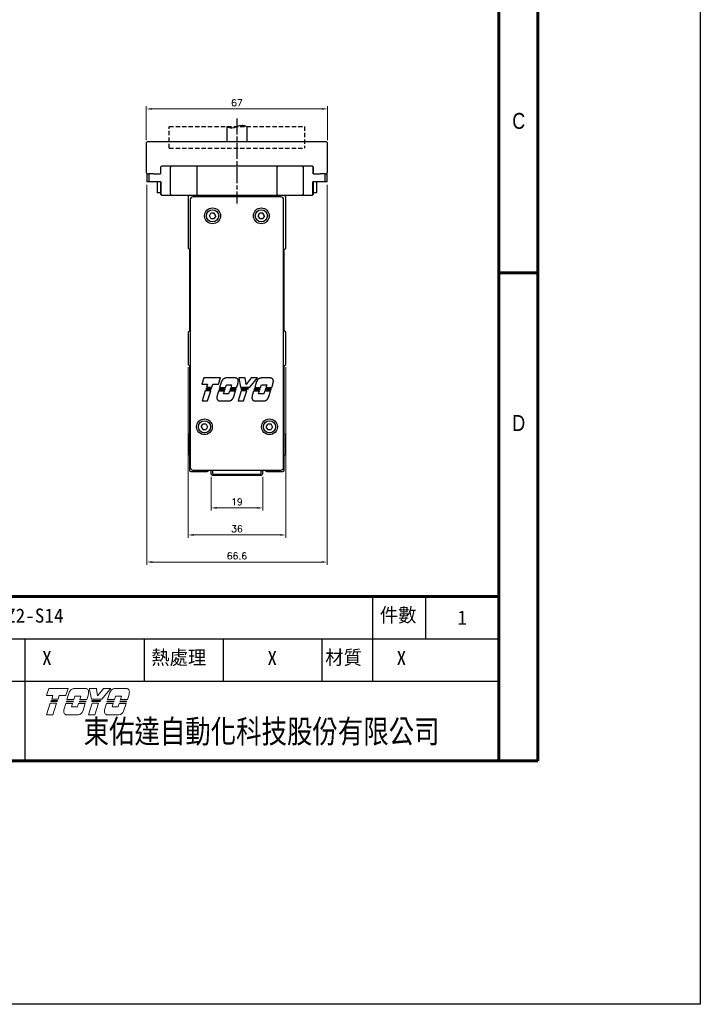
# Model space of a CAD drawing. Header units: millimetres. Extents: x 0 to 7391, y -1386 to 1502.
# Tile 45 of 127: x 6038 to 6289, y -1386 to -1022. Entities that reach past the tile are written whole.
import ezdxf
from ezdxf.enums import TextEntityAlignment as Align

# ---------------------------------------------------------------- set-up
doc = ezdxf.new("R2010")
doc.units = ezdxf.units.MM
doc.header["$LTSCALE"] = 0.5
doc.linetypes.add('AM_ISO08W050', pattern=[18, 12, -1.5, 3, -1.5])
doc.linetypes.add('HIDDEN', pattern=[9.525, 6.35, -3.175])
for name, color, linetype, lineweight in [('AM_5', 3, 'Continuous', 25), ('AM_7', 4, 'AM_ISO08W050', 25), ('可見 (ISO)', 7, 'Continuous', 25)]:
    doc.layers.add(name, color=color, linetype=linetype, lineweight=lineweight)
doc.layers.add('BORDER', color=7, linetype='Continuous')
doc.layers.add('圖框', color=7, linetype='Continuous')
doc.styles.add('SEACAD_arial_ttf', font='arial.ttf', dxfattribs={"height": 0.2})
doc.styles.add('尺寸標註', font='romans.shx', dxfattribs={"bigfont": 'CHINESET.SHX'})
doc.styles.add('標題欄', font='txt')
doc.dimstyles.new('複本 CNS2-1$0', dxfattribs={"dimtxt": 2.5, "dimasz": 2, "dimexe": 1, "dimexo": 1, "dimgap": 1, "dimtad": 1, "dimdsep": 46, "dimtxsty": '尺寸標註', "dimcen": 0, "dimclrd": 2, "dimclre": 2, "dimclrt": 3, "dimadec": 0, "dimazin": 2, "dimtp": 0.1, "dimtm": 0.1, "dimtfac": 0.71, "dimtmove": 0, "dimatfit": 0, "dimfxl": 0, "dimlwd": 13, "dimlwe": 13, "dimarcsym": 0})

# ---------------------------------------------------------------- blocks, each defined once
blk = doc.blocks.new('A4橫')
at = {"layer": 'BORDER', "color": 123, "linetype": 'Continuous', "lineweight": 60, "ltscale": 25.4}
for p, q in [((4924.32, 1170.89), (4924.32, 1453.75)), ((4917.11, 1446.54), (4917.11, 1170.89)), ((4924.32, 1261.1), (4917.11, 1261.1)), ((4731.53, 1201.3), (4917.11, 1201.3)), ((4731.53, 1170.89), (4924.32, 1170.89))]:
    blk.add_line(p, q, dxfattribs=at)
at = {"layer": 'BORDER', "color": 60, "linetype": 'Continuous', "ltscale": 25.4}
for p, q in [((4893.83, 1193.45), (4893.83, 1201.3)), ((4903.63, 1193.45), (4903.63, 1201.3)), ((4731.53, 1193.45), (4917.11, 1193.45)), ((4829.63, 1185.61), (4829.63, 1193.45)), ((4851.67, 1185.61), (4851.67, 1193.45)), ((4866.22, 1185.61), (4866.22, 1193.45)), ((4884.49, 1185.61), (4884.49, 1193.45)), ((4893.83, 1185.61), (4893.83, 1193.45)), ((4731.53, 1185.61), (4917.11, 1185.61)), ((4829.63, 1170.89), (4829.63, 1185.61)), ((4731.53, 1170.89), (4917.11, 1170.89))]:
    blk.add_line(p, q, dxfattribs=at)
at = {"layer": '可見 (ISO)', "lineweight": 5}
for p, q in [((4833.54, 1182.99), (4833.9, 1184.11)), ((4834.75, 1182.99), (4833.54, 1182.99)), ((4833.96, 1184.29), (4833.9, 1184.11)), ((4833.96, 1184.29), (4837.55, 1184.29)), ((4834.53, 1182.32), (4834.75, 1182.99)), ((4835.91, 1182.99), (4835.7, 1182.32)), ((4837.13, 1182.99), (4835.91, 1182.99)), ((4837.49, 1184.11), (4837.13, 1182.99)), ((4837.33, 1182.23), (4837.75, 1183.52)), ((4837.49, 1184.11), (4837.55, 1184.29)), ((4838.69, 1184.29), (4840.74, 1184.29)), ((4841.48, 1184.29), (4841.51, 1184.11)), ((4841.48, 1184.29), (4842.78, 1184.29)), ((4841.84, 1182.32), (4841.51, 1184.11)), ((4842.81, 1184.11), (4842.78, 1184.29)), ((4842.81, 1184.11), (4842.99, 1182.9)), ((4842.99, 1182.9), (4843.94, 1184.11)), ((4845.27, 1184.11), (4843.79, 1182.32)), ((4844.08, 1184.29), (4843.94, 1184.11)), ((4844.08, 1184.29), (4845.42, 1184.29)), ((4844.85, 1182.23), (4845.27, 1183.52)), ((4845.27, 1184.11), (4845.42, 1184.29)), ((4846.21, 1184.29), (4848.26, 1184.29)), ((4833.57, 1179.4), (4834.26, 1181.56)), ((4834.26, 1181.56), (4835.43, 1181.56)), ((4834.38, 1181.87), (4834.43, 1182.03)), ((4835.54, 1181.87), (4834.38, 1181.87)), ((4834.43, 1182.03), (4835.59, 1182.03)), ((4835.7, 1182.32), (4834.53, 1182.32)), ((4835.43, 1181.56), (4834.73, 1179.4)), ((4835.59, 1182.03), (4835.54, 1181.87)), ((4836.8, 1180.53), (4837.1, 1181.47)), ((4837.1, 1181.47), (4838.36, 1181.47)), ((4837.2, 1181.78), (4837.25, 1181.93)), ((4838.46, 1181.78), (4837.2, 1181.78)), ((4837.25, 1181.93), (4838.51, 1181.93)), ((4838.61, 1182.23), (4837.33, 1182.23)), ((4838.36, 1181.47), (4838.17, 1180.86)), ((4838.51, 1181.93), (4838.46, 1181.78)), ((4838.81, 1182.84), (4838.61, 1182.23)), ((4839.9, 1182.84), (4838.81, 1182.84)), ((4839.26, 1180.86), (4839.46, 1181.47)), ((4839.46, 1181.47), (4840.72, 1181.47)), ((4839.58, 1181.78), (4839.63, 1181.93)), ((4840.84, 1181.78), (4839.58, 1181.78)), ((4839.63, 1181.93), (4840.89, 1181.93)), ((4839.71, 1182.23), (4839.9, 1182.84)), ((4840.99, 1182.23), (4839.71, 1182.23)), ((4840.72, 1181.47), (4840.28, 1180.09)), ((4840.89, 1181.93), (4840.84, 1181.78)), ((4841.22, 1182.96), (4840.99, 1182.23)), ((4841.29, 1179.4), (4841.99, 1181.56)), ((4843.79, 1182.32), (4841.84, 1182.32)), ((4841.93, 1181.87), (4841.9, 1182.03)), ((4841.9, 1182.03), (4843.56, 1182.03)), ((4843.43, 1181.87), (4841.93, 1181.87)), ((4841.99, 1181.56), (4843.15, 1181.56)), ((4843.15, 1181.56), (4842.46, 1179.4)), ((4843.56, 1182.03), (4843.43, 1181.87)), ((4844.32, 1180.53), (4844.62, 1181.47)), ((4844.62, 1181.47), (4845.88, 1181.47)), ((4844.72, 1181.78), (4844.77, 1181.93)), ((4845.98, 1181.78), (4844.72, 1181.78)), ((4844.77, 1181.93), (4846.03, 1181.93)), ((4846.13, 1182.23), (4844.85, 1182.23)), ((4845.88, 1181.47), (4845.69, 1180.86)), ((4846.03, 1181.93), (4845.98, 1181.78)), ((4846.32, 1182.84), (4846.13, 1182.23)), ((4847.42, 1182.84), (4846.32, 1182.84)), ((4846.78, 1180.86), (4846.98, 1181.47)), ((4846.98, 1181.47), (4848.24, 1181.47)), ((4847.1, 1181.78), (4847.15, 1181.93)), ((4848.36, 1181.78), (4847.1, 1181.78)), ((4847.15, 1181.93), (4848.41, 1181.93)), ((4847.23, 1182.23), (4847.42, 1182.84)), ((4848.51, 1182.23), (4847.23, 1182.23)), ((4848.24, 1181.47), (4847.8, 1180.09)), ((4848.41, 1181.93), (4848.36, 1181.78)), ((4848.74, 1182.96), (4848.51, 1182.23)), ((4834.73, 1179.4), (4833.57, 1179.4)), ((4839.42, 1179.37), (4837.38, 1179.37)), ((4838.17, 1180.86), (4839.26, 1180.86)), ((4842.46, 1179.4), (4841.29, 1179.4)), ((4846.94, 1179.37), (4844.9, 1179.37)), ((4845.69, 1180.86), (4846.78, 1180.86))]:
    blk.add_line(p, q, dxfattribs=at)
for centre, radius, start, end in [((4838.84, 1183.15), 1.15, 123.3001, 160.8894), ((4840.71, 1183.66), 0.631, 349.7215, 45.5037), ((4837.17, 1184.01), 4.19, 345.4024, 353.6243), ((4846.36, 1183.15), 1.15, 123.3001, 160.8894), ((4848.23, 1183.66), 0.631, 349.7215, 45.5037), ((4844.69, 1184.01), 4.19, 345.4024, 353.6243), ((4837.37, 1180), 0.631, 172.7215, 270.3361), ((4840.93, 1179.83), 4.19, 170.4732, 176.6243), ((4839.2, 1180.5), 1.15, 281.1769, 339.4117), ((4844.89, 1180), 0.631, 172.7215, 270.3361), ((4848.45, 1179.83), 4.19, 170.4732, 176.6243), ((4846.72, 1180.5), 1.15, 281.1769, 339.4117)]:
    blk.add_arc(centre, radius, start, end, dxfattribs=at)
for points, knots in [([(4838.2, 1184.11), (4838.26, 1184.15), (4838.33, 1184.18), (4838.49, 1184.25), (4838.59, 1184.28), (4838.69, 1184.29)], [0.7632588, 0.7632588, 0.7632588, 0.7632588, 0.8183582, 0.8183582, 0.8969132, 0.8969132, 0.8969132, 0.8969132]), ([(4841.15, 1184.11), (4841.1, 1184.16), (4841.03, 1184.21), (4840.88, 1184.27), (4840.81, 1184.29), (4840.74, 1184.29)], [0.3846511, 0.3846511, 0.3846511, 0.3846511, 0.4469665, 0.4469665, 0.5029651, 0.5029651, 0.5029651, 0.5029651]), ([(4845.72, 1184.11), (4845.78, 1184.15), (4845.85, 1184.18), (4846.01, 1184.25), (4846.11, 1184.28), (4846.21, 1184.29)], [0.7632591, 0.7632591, 0.7632591, 0.7632591, 0.8183584, 0.8183584, 0.8969135, 0.8969135, 0.8969135, 0.8969135]), ([(4848.67, 1184.11), (4848.61, 1184.16), (4848.55, 1184.21), (4848.4, 1184.27), (4848.33, 1184.29), (4848.26, 1184.29)], [0.3846512, 0.3846512, 0.3846512, 0.3846512, 0.4469719, 0.4469719, 0.5029651, 0.5029651, 0.5029651, 0.5029651])]:
    blk.add_open_spline(points, degree=3, knots=knots, dxfattribs=at)
at = {"layer": 'BORDER', "color": 60, "linetype": 'Continuous', "ltscale": 25.4, "style": 'SEACAD_arial_ttf', "width": 0.8}
for s, p in [('C', (4919.6, 1290.65)), ('D', (4919.6, 1234.81))]:
    blk.add_text(s, height=2.94, dxfattribs=at).set_placement(p, align=Align.TOP_LEFT)
at = {"layer": 'BORDER', "color": 7, "linetype": 'Continuous', "ltscale": 25.4, "style": 'SEACAD_arial_ttf', "width": 0.8}
blk.add_text('東佑達自動化科技股份有限公司', height=4.3037, dxfattribs=at).set_placement((4840.41, 1178.48), align=Align.TOP_LEFT)
at = {"layer": '圖框', "style": '標題欄'}
for s, p in [('件數', (4895.12, 1199.15)), ('熱處理', (4852.91, 1191.3)), ('材質', (4885.04, 1191.3))]:
    blk.add_text(s, height=2.605, dxfattribs=at).set_placement(p, align=Align.TOP_LEFT)
blk = doc.blocks.new('*D234')
at = {"layer": 'AM_5', "color": 2, "lineweight": 13}
for p, q in [((6108.75, -1191.36), (6108.75, -1203.86)), ((6127.75, -1191.36), (6127.75, -1203.86)), ((6110.75, -1202.86), (6125.75, -1202.86))]:
    blk.add_line(p, q, dxfattribs=at)
at = {"layer": 'AM_5', "color": 2}
for points in [[(6110.75, -1202.53), (6110.75, -1203.19), (6108.75, -1202.86)], [(6125.75, -1202.53), (6125.75, -1203.19), (6127.75, -1202.86)]]:
    blk.add_solid(points, dxfattribs=at)
at = {"layer": 'Defpoints', "color": 0}
for p in [(6108.75, -1190.36), (6127.75, -1190.36), (6127.75, -1202.86)]:
    blk.add_point(p, dxfattribs=at)
at = {"layer": 'AM_5', "color": 3, "insert": (6118.25, -1200.61), "char_height": 2.5, "attachment_point": 5, "style": '尺寸標註'}
blk.add_mtext('19', dxfattribs=at)
blk = doc.blocks.new('*D235')
at = {"layer": 'AM_5', "color": 2, "lineweight": 13}
for p, q in [((6100.25, -1150.86), (6100.25, -1213.86)), ((6136.25, -1150.86), (6136.25, -1213.86)), ((6102.25, -1212.86), (6134.25, -1212.86))]:
    blk.add_line(p, q, dxfattribs=at)
at = {"layer": 'AM_5', "color": 2}
for points in [[(6102.25, -1212.53), (6102.25, -1213.19), (6100.25, -1212.86)], [(6134.25, -1212.53), (6134.25, -1213.19), (6136.25, -1212.86)]]:
    blk.add_solid(points, dxfattribs=at)
at = {"layer": 'Defpoints', "color": 0}
for p in [(6100.25, -1149.86), (6136.25, -1149.86), (6136.25, -1212.86)]:
    blk.add_point(p, dxfattribs=at)
at = {"layer": 'AM_5', "color": 3, "insert": (6118.25, -1210.61), "char_height": 2.5, "attachment_point": 5, "style": '尺寸標註'}
blk.add_mtext('36', dxfattribs=at)
blk = doc.blocks.new('*D226')
at = {"layer": 'AM_5', "color": 2, "lineweight": 13}
for p, q in [((6084.97, -1083.36), (6084.97, -1223.86)), ((6151.53, -1083.36), (6151.53, -1223.86)), ((6086.97, -1222.86), (6149.53, -1222.86))]:
    blk.add_line(p, q, dxfattribs=at)
at = {"layer": 'AM_5', "color": 2}
for points in [[(6086.97, -1222.53), (6086.97, -1223.19), (6084.97, -1222.86)], [(6149.53, -1222.53), (6149.53, -1223.19), (6151.53, -1222.86)]]:
    blk.add_solid(points, dxfattribs=at)
at = {"layer": 'Defpoints', "color": 0}
for p in [(6084.97, -1082.36), (6151.53, -1082.36), (6151.53, -1222.86)]:
    blk.add_point(p, dxfattribs=at)
at = {"layer": 'AM_5', "color": 3, "insert": (6118.25, -1220.61), "char_height": 2.5, "attachment_point": 5, "style": '尺寸標註'}
blk.add_mtext('66.6', dxfattribs=at)
blk = doc.blocks.new('*D227')
at = {"layer": 'AM_5', "color": 2, "lineweight": 13}
for p, q in [((6084.75, -1066.86), (6084.75, -1054.36)), ((6086.75, -1055.36), (6149.75, -1055.36)), ((6151.75, -1066.86), (6151.75, -1054.36))]:
    blk.add_line(p, q, dxfattribs=at)
at = {"layer": 'AM_5', "color": 2}
for points in [[(6086.75, -1055.03), (6086.75, -1055.69), (6084.75, -1055.36)], [(6149.75, -1055.03), (6149.75, -1055.69), (6151.75, -1055.36)]]:
    blk.add_solid(points, dxfattribs=at)
at = {"layer": 'Defpoints', "color": 0}
for p in [(6151.75, -1055.36), (6084.75, -1067.86), (6151.75, -1067.86)]:
    blk.add_point(p, dxfattribs=at)
at = {"layer": 'AM_5', "color": 3, "insert": (6118.25, -1053.11), "char_height": 2.5, "attachment_point": 5, "style": '尺寸標註'}
blk.add_mtext('67', dxfattribs=at)

msp = doc.modelspace()

# ---------------------------------------------------------------- linework, layer by layer
at = {"color": 7, "linetype": 'HIDDEN', "ltscale": 0.5}
for p, q in [((6093.248, -1069.861), (6093.248, -1061.861)), ((6093.248, -1061.861), (6143.248, -1061.861)), ((6143.248, -1061.861), (6143.248, -1069.861)), ((6093.248, -1069.861), (6143.248, -1069.861))]:
    msp.add_line(p, q, dxfattribs=at)
at = {"color": 7, "linetype": 'Continuous', "lineweight": 25}
for p, q in [((6114.498, -1061.861), (6114.498, -1067.361)), ((6121.998, -1067.361), (6121.998, -1061.861)), ((6085.248, -1067.361), (6084.748, -1067.861)), ((6084.748, -1067.861), (6084.748, -1078.861)), ((6085.248, -1067.361), (6118.248, -1067.361)), ((6118.248, -1067.361), (6151.248, -1067.361)), ((6151.748, -1067.861), (6151.248, -1067.361)), ((6151.748, -1078.861), (6151.748, -1067.861)), ((6090.515, -1076.361), (6090.015, -1076.861)), ((6090.015, -1076.861), (6090.015, -1079.361)), ((6090.05, -1076.861), (6090.015, -1076.861)), ((6090.05, -1076.861), (6090.533, -1076.361)), ((6090.05, -1076.861), (6090.05, -1079.361)), ((6090.515, -1076.361), (6090.533, -1076.361)), ((6090.533, -1076.361), (6094.232, -1076.361)), ((6093.749, -1076.861), (6094.232, -1076.361)), ((6093.749, -1086.861), (6093.749, -1076.861)), ((6094.232, -1076.361), (6103.402, -1076.361)), ((6103.402, -1076.361), (6133.094, -1076.361)), ((6103.402, -1076.361), (6103.402, -1076.861)), ((6103.402, -1076.861), (6103.402, -1086.861)), ((6133.094, -1076.361), (6142.265, -1076.361)), ((6133.094, -1076.361), (6133.094, -1076.861)), ((6133.094, -1086.861), (6133.094, -1076.861)), ((6142.265, -1076.361), (6142.747, -1076.861)), ((6142.265, -1076.361), (6145.963, -1076.361)), ((6142.747, -1076.861), (6142.747, -1086.861)), ((6145.963, -1076.361), (6146.446, -1076.861)), ((6145.963, -1076.361), (6145.981, -1076.361)), ((6146.481, -1076.861), (6145.981, -1076.361)), ((6146.446, -1079.361), (6146.446, -1076.861)), ((6146.481, -1076.861), (6146.446, -1076.861)), ((6146.481, -1079.361), (6146.481, -1076.861)), ((6084.748, -1078.861), (6085.248, -1079.361)), ((6084.967, -1079.361), (6084.967, -1082.361)), ((6084.967, -1079.361), (6085.662, -1079.361)), ((6085.662, -1079.361), (6085.662, -1082.361)), ((6085.662, -1079.361), (6085.668, -1079.361)), ((6087.467, -1079.361), (6085.668, -1079.361)), ((6087.467, -1079.361), (6090.05, -1079.361)), ((6146.446, -1079.361), (6149.029, -1079.361)), ((6150.828, -1079.361), (6149.029, -1079.361)), ((6150.828, -1079.361), (6150.835, -1079.361)), ((6150.835, -1082.361), (6150.835, -1079.361)), ((6150.835, -1079.361), (6151.529, -1079.361)), ((6151.248, -1079.361), (6151.748, -1078.861)), ((6151.529, -1082.361), (6151.529, -1079.361)), ((6085.662, -1082.361), (6084.967, -1082.361)), ((6090.159, -1082.361), (6085.662, -1082.361)), ((6088.748, -1082.361), (6088.748, -1086.161)), ((6090.02, -1082.361), (6090.02, -1086.861)), ((6090.159, -1082.361), (6090.159, -1086.861)), ((6150.835, -1082.361), (6146.337, -1082.361)), ((6146.337, -1086.861), (6146.337, -1082.361)), ((6146.476, -1086.861), (6146.476, -1082.361)), ((6147.748, -1086.161), (6147.748, -1082.361)), ((6151.529, -1082.361), (6150.835, -1082.361)), ((6090.02, -1086.361), (6088.948, -1086.361)), ((6090.02, -1086.861), (6090.52, -1087.361)), ((6090.642, -1087.361), (6090.159, -1086.861)), ((6090.642, -1087.361), (6090.52, -1087.361)), ((6094.232, -1087.361), (6090.642, -1087.361)), ((6093.749, -1086.861), (6094.232, -1087.361)), ((6103.402, -1087.361), (6094.232, -1087.361)), ((6100.248, -1087.861), (6100.248, -1106.861)), ((6134.499, -1087.861), (6101.997, -1087.861)), ((6103.402, -1086.861), (6103.402, -1087.361)), ((6133.094, -1087.361), (6103.402, -1087.361)), ((6133.094, -1086.861), (6133.094, -1087.361)), ((6142.265, -1087.361), (6133.094, -1087.361)), ((6136.248, -1106.861), (6136.248, -1087.861)), ((6142.747, -1086.861), (6142.265, -1087.361)), ((6145.854, -1087.361), (6142.265, -1087.361)), ((6146.337, -1086.861), (6145.854, -1087.361)), ((6145.976, -1087.361), (6145.854, -1087.361)), ((6145.976, -1087.361), (6146.476, -1086.861)), ((6147.548, -1086.361), (6146.476, -1086.361)), ((6100.998, -1088.86), (6100.998, -1187.863)), ((6135.498, -1187.863), (6135.498, -1088.86)), ((6108.067, -1094.861), (6108.658, -1093.839)), ((6108.658, -1095.884), (6108.067, -1094.861)), ((6109.838, -1093.839), (6108.658, -1093.839)), ((6110.429, -1094.861), (6109.838, -1093.839)), ((6110.429, -1094.861), (6109.838, -1095.884)), ((6126.067, -1094.861), (6126.658, -1093.839)), ((6126.658, -1095.884), (6126.067, -1094.861)), ((6127.838, -1093.839), (6126.658, -1093.839)), ((6128.429, -1094.861), (6127.838, -1093.839)), ((6128.429, -1094.861), (6127.838, -1095.884)), ((6108.658, -1095.884), (6109.838, -1095.884)), ((6126.658, -1095.884), (6127.838, -1095.884)), ((6100.248, -1106.861), (6100.748, -1107.361)), ((6100.748, -1107.361), (6100.748, -1137.361)), ((6135.748, -1107.361), (6136.248, -1106.861)), ((6135.748, -1137.361), (6135.748, -1107.361)), ((6100.748, -1137.361), (6100.248, -1137.861)), ((6100.248, -1137.861), (6100.248, -1149.861)), ((6136.248, -1137.861), (6135.748, -1137.361)), ((6136.248, -1149.861), (6136.248, -1137.861)), ((6100.248, -1149.861), (6100.748, -1150.361)), ((6135.748, -1150.361), (6136.248, -1149.861)), ((6100.748, -1150.361), (6100.748, -1175.361)), ((6135.748, -1175.361), (6135.748, -1150.361)), ((6106.025, -1154.829), (6105.301, -1157.062)), ((6105.301, -1157.062), (6107.391, -1157.062)), ((6112.213, -1154.829), (6106.025, -1154.829)), ((6107.391, -1157.062), (6107.019, -1158.22)), ((6109.026, -1158.22), (6109.398, -1157.062)), ((6109.398, -1157.062), (6111.488, -1157.062)), ((6111.488, -1157.062), (6112.213, -1154.829)), ((6112.558, -1156.15), (6111.84, -1158.382)), ((6112.59, -1156.065), (6112.558, -1156.15)), ((6112.625, -1155.981), (6112.59, -1156.065)), ((6112.665, -1155.899), (6112.625, -1155.981)), ((6112.709, -1155.817), (6112.665, -1155.899)), ((6112.757, -1155.737), (6112.709, -1155.817)), ((6112.809, -1155.659), (6112.757, -1155.737)), ((6112.864, -1155.584), (6112.809, -1155.659)), ((6112.923, -1155.511), (6112.864, -1155.584)), ((6112.986, -1155.442), (6112.923, -1155.511)), ((6113.051, -1155.375), (6112.986, -1155.442)), ((6113.12, -1155.312), (6113.051, -1155.375)), ((6113.19, -1155.252), (6113.12, -1155.312)), ((6113.263, -1155.196), (6113.19, -1155.252)), ((6113.338, -1155.144), (6113.263, -1155.196)), ((6113.414, -1155.096), (6113.338, -1155.144)), ((6113.491, -1155.052), (6113.414, -1155.096)), ((6113.57, -1155.012), (6113.491, -1155.052)), ((6113.653, -1154.974), (6113.57, -1155.012)), ((6113.737, -1154.94), (6113.653, -1154.974)), ((6113.824, -1154.91), (6113.737, -1154.94)), ((6113.913, -1154.884), (6113.824, -1154.91)), ((6114.003, -1154.861), (6113.913, -1154.884)), ((6114.095, -1154.843), (6114.003, -1154.861)), ((6114.046, -1158.382), (6114.384, -1157.334)), ((6114.187, -1154.829), (6114.095, -1154.843)), ((6117.714, -1154.829), (6114.187, -1154.829)), ((6114.384, -1157.334), (6116.272, -1157.334)), ((6116.272, -1157.334), (6115.935, -1158.382)), ((6117.788, -1154.835), (6117.714, -1154.829)), ((6117.864, -1154.847), (6117.788, -1154.835)), ((6117.94, -1154.864), (6117.864, -1154.847)), ((6118.015, -1154.886), (6117.94, -1154.864)), ((6118.088, -1154.914), (6118.015, -1154.886)), ((6118.159, -1154.948), (6118.088, -1154.914)), ((6118.141, -1158.382), (6118.545, -1157.127)), ((6118.228, -1154.986), (6118.159, -1154.948)), ((6118.293, -1155.029), (6118.228, -1154.986)), ((6118.355, -1155.076), (6118.293, -1155.029)), ((6118.412, -1155.127), (6118.355, -1155.076)), ((6118.465, -1155.18), (6118.412, -1155.127)), ((6118.514, -1155.237), (6118.465, -1155.18)), ((6118.559, -1155.299), (6118.514, -1155.237)), ((6118.545, -1157.127), (6118.556, -1157.084)), ((6118.556, -1157.084), (6118.567, -1157.042)), ((6118.601, -1155.364), (6118.559, -1155.299)), ((6118.567, -1157.042), (6118.577, -1156.999)), ((6118.577, -1156.999), (6118.587, -1156.957)), ((6118.587, -1156.957), (6118.597, -1156.914)), ((6118.597, -1156.914), (6118.607, -1156.872)), ((6118.638, -1155.433), (6118.601, -1155.364)), ((6118.607, -1156.872), (6118.616, -1156.829)), ((6118.616, -1156.829), (6118.625, -1156.787)), ((6118.625, -1156.787), (6118.634, -1156.744)), ((6118.634, -1156.744), (6118.642, -1156.702)), ((6118.67, -1155.505), (6118.638, -1155.433)), ((6118.642, -1156.702), (6118.65, -1156.659)), ((6118.65, -1156.659), (6118.658, -1156.617)), ((6118.658, -1156.617), (6118.666, -1156.574)), ((6118.666, -1156.574), (6118.673, -1156.532)), ((6118.697, -1155.579), (6118.67, -1155.505)), ((6118.673, -1156.532), (6118.681, -1156.489)), ((6118.681, -1156.489), (6118.688, -1156.447)), ((6118.688, -1156.447), (6118.694, -1156.405)), ((6118.694, -1156.405), (6118.701, -1156.362)), ((6118.719, -1155.654), (6118.697, -1155.579)), ((6118.701, -1156.362), (6118.707, -1156.32)), ((6118.707, -1156.32), (6118.713, -1156.278)), ((6118.713, -1156.278), (6118.718, -1156.236)), ((6118.718, -1156.236), (6118.723, -1156.193)), ((6118.735, -1155.731), (6118.719, -1155.654)), ((6118.723, -1156.193), (6118.729, -1156.151)), ((6118.729, -1156.151), (6118.733, -1156.109)), ((6118.733, -1156.109), (6118.744, -1156.034)), ((6118.745, -1155.808), (6118.735, -1155.731)), ((6118.744, -1156.034), (6118.75, -1155.959)), ((6118.75, -1155.884), (6118.745, -1155.808)), ((6118.75, -1155.959), (6118.75, -1155.884)), ((6121.235, -1154.829), (6118.985, -1154.829)), ((6118.985, -1154.829), (6119.618, -1158.22)), ((6121.599, -1157.22), (6121.235, -1154.829)), ((6123.469, -1154.829), (6121.599, -1157.22)), ((6122.978, -1158.22), (6125.783, -1154.829)), ((6125.783, -1154.829), (6123.469, -1154.829)), ((6125.515, -1156.15), (6124.797, -1158.382)), ((6125.546, -1156.065), (6125.515, -1156.15)), ((6125.582, -1155.981), (6125.546, -1156.065)), ((6125.622, -1155.899), (6125.582, -1155.981)), ((6125.666, -1155.817), (6125.622, -1155.899)), ((6125.714, -1155.737), (6125.666, -1155.817)), ((6125.765, -1155.659), (6125.714, -1155.737)), ((6125.821, -1155.584), (6125.765, -1155.659)), ((6125.88, -1155.511), (6125.821, -1155.584)), ((6125.943, -1155.442), (6125.88, -1155.511)), ((6126.008, -1155.375), (6125.943, -1155.442)), ((6126.076, -1155.312), (6126.008, -1155.375)), ((6126.147, -1155.252), (6126.076, -1155.312)), ((6126.22, -1155.196), (6126.147, -1155.252)), ((6126.295, -1155.144), (6126.22, -1155.196)), ((6126.371, -1155.096), (6126.295, -1155.144)), ((6126.448, -1155.052), (6126.371, -1155.096)), ((6126.527, -1155.012), (6126.448, -1155.052)), ((6126.609, -1154.974), (6126.527, -1155.012)), ((6126.694, -1154.94), (6126.609, -1154.974)), ((6126.781, -1154.91), (6126.694, -1154.94)), ((6126.869, -1154.884), (6126.781, -1154.91)), ((6126.96, -1154.861), (6126.869, -1154.884)), ((6127.051, -1154.843), (6126.96, -1154.861)), ((6127.003, -1158.382), (6127.34, -1157.334)), ((6127.144, -1154.829), (6127.051, -1154.843)), ((6130.67, -1154.829), (6127.144, -1154.829)), ((6127.34, -1157.334), (6129.229, -1157.334)), ((6129.229, -1157.334), (6128.891, -1158.382)), ((6130.745, -1154.835), (6130.67, -1154.829)), ((6130.82, -1154.847), (6130.745, -1154.835)), ((6130.896, -1154.864), (6130.82, -1154.847)), ((6130.971, -1154.886), (6130.896, -1154.864)), ((6131.044, -1154.914), (6130.971, -1154.886)), ((6131.116, -1154.947), (6131.044, -1154.914)), ((6131.098, -1158.382), (6131.502, -1157.127)), ((6131.184, -1154.986), (6131.116, -1154.947)), ((6131.25, -1155.029), (6131.184, -1154.986)), ((6131.311, -1155.076), (6131.25, -1155.029)), ((6131.369, -1155.127), (6131.311, -1155.076)), ((6131.421, -1155.18), (6131.369, -1155.127)), ((6131.47, -1155.237), (6131.421, -1155.18)), ((6131.515, -1155.299), (6131.47, -1155.237)), ((6131.502, -1157.127), (6131.513, -1157.084)), ((6131.513, -1157.084), (6131.523, -1157.042)), ((6131.557, -1155.364), (6131.515, -1155.299)), ((6131.523, -1157.042), (6131.534, -1156.999)), ((6131.534, -1156.999), (6131.544, -1156.957)), ((6131.544, -1156.957), (6131.554, -1156.914)), ((6131.554, -1156.914), (6131.563, -1156.872)), ((6131.594, -1155.433), (6131.557, -1155.364)), ((6131.563, -1156.872), (6131.572, -1156.829)), ((6131.572, -1156.829), (6131.581, -1156.787)), ((6131.581, -1156.787), (6131.59, -1156.744)), ((6131.59, -1156.744), (6131.599, -1156.702)), ((6131.627, -1155.504), (6131.594, -1155.433)), ((6131.599, -1156.702), (6131.607, -1156.659)), ((6131.607, -1156.659), (6131.615, -1156.617)), ((6131.615, -1156.617), (6131.623, -1156.574)), ((6131.623, -1156.574), (6131.63, -1156.532)), ((6131.654, -1155.578), (6131.627, -1155.504)), ((6131.63, -1156.532), (6131.637, -1156.489)), ((6131.637, -1156.489), (6131.644, -1156.447)), ((6131.644, -1156.447), (6131.651, -1156.405)), ((6131.651, -1156.405), (6131.657, -1156.362)), ((6131.675, -1155.654), (6131.654, -1155.578)), ((6131.657, -1156.362), (6131.663, -1156.32)), ((6131.663, -1156.32), (6131.669, -1156.278)), ((6131.669, -1156.278), (6131.675, -1156.236)), ((6131.691, -1155.731), (6131.675, -1155.654)), ((6131.675, -1156.236), (6131.68, -1156.193)), ((6131.68, -1156.193), (6131.685, -1156.151)), ((6131.685, -1156.151), (6131.69, -1156.109)), ((6131.69, -1156.109), (6131.701, -1156.034)), ((6131.702, -1155.808), (6131.691, -1155.731)), ((6131.701, -1156.034), (6131.707, -1155.959)), ((6131.707, -1155.884), (6131.702, -1155.808)), ((6131.707, -1155.959), (6131.707, -1155.884)), ((6106.552, -1159.533), (6105.357, -1163.247)), ((6108.56, -1159.533), (6106.552, -1159.533)), ((6106.834, -1158.73), (6106.748, -1158.995)), ((6106.748, -1158.995), (6108.75, -1158.995)), ((6108.836, -1158.73), (6106.834, -1158.73)), ((6107.019, -1158.22), (6109.026, -1158.22)), ((6107.365, -1163.247), (6108.56, -1159.533)), ((6108.75, -1158.995), (6108.836, -1158.73)), ((6111.444, -1159.695), (6110.923, -1161.316)), ((6113.62, -1159.695), (6111.444, -1159.695)), ((6111.705, -1158.893), (6111.619, -1159.158)), ((6111.619, -1159.158), (6113.794, -1159.158)), ((6113.88, -1158.893), (6111.705, -1158.893)), ((6111.84, -1158.382), (6114.046, -1158.382)), ((6113.283, -1160.734), (6113.62, -1159.695)), ((6115.171, -1160.734), (6113.283, -1160.734)), ((6113.794, -1159.158), (6113.88, -1158.893)), ((6114.287, -1157.971), (6114.162, -1158.021)), ((6115.508, -1159.695), (6115.171, -1160.734)), ((6117.684, -1159.695), (6115.508, -1159.695)), ((6115.8, -1158.893), (6115.714, -1159.158)), ((6115.714, -1159.158), (6117.889, -1159.158)), ((6117.975, -1158.893), (6115.8, -1158.893)), ((6115.935, -1158.382), (6118.141, -1158.382)), ((6116.923, -1162.06), (6117.684, -1159.695)), ((6117.889, -1159.158), (6117.975, -1158.893)), ((6119.863, -1159.533), (6118.668, -1163.247)), ((6119.618, -1158.22), (6122.978, -1158.22)), ((6119.713, -1158.73), (6119.767, -1158.995)), ((6122.568, -1158.73), (6119.713, -1158.73)), ((6119.767, -1158.995), (6122.35, -1158.995)), ((6121.87, -1159.533), (6119.863, -1159.533)), ((6120.675, -1163.247), (6121.87, -1159.533)), ((6122.35, -1158.995), (6122.568, -1158.73)), ((6124.401, -1159.695), (6123.88, -1161.316)), ((6126.576, -1159.695), (6124.401, -1159.695)), ((6124.662, -1158.893), (6124.576, -1159.158)), ((6124.576, -1159.158), (6126.751, -1159.158)), ((6126.837, -1158.893), (6124.662, -1158.893)), ((6124.797, -1158.382), (6127.003, -1158.382)), ((6126.239, -1160.734), (6126.576, -1159.695)), ((6128.128, -1160.734), (6126.239, -1160.734)), ((6126.751, -1159.158), (6126.837, -1158.893)), ((6128.465, -1159.695), (6128.128, -1160.734)), ((6130.64, -1159.695), (6128.465, -1159.695)), ((6128.757, -1158.893), (6128.67, -1159.158)), ((6128.67, -1159.158), (6130.846, -1159.158)), ((6130.932, -1158.893), (6128.757, -1158.893)), ((6128.891, -1158.382), (6131.098, -1158.382)), ((6129.879, -1162.06), (6130.64, -1159.695)), ((6130.846, -1159.158), (6130.932, -1158.893)), ((6105.357, -1163.247), (6107.365, -1163.247)), ((6110.829, -1162.161), (6110.827, -1162.236)), ((6110.827, -1162.236), (6110.831, -1162.311)), ((6110.836, -1162.085), (6110.829, -1162.161)), ((6110.831, -1162.311), (6110.84, -1162.387)), ((6110.838, -1162.054), (6110.836, -1162.085)), ((6110.84, -1162.022), (6110.838, -1162.054)), ((6110.842, -1161.99), (6110.84, -1162.022)), ((6110.84, -1162.387), (6110.855, -1162.464)), ((6110.845, -1161.958), (6110.842, -1161.99)), ((6110.847, -1161.926), (6110.845, -1161.958)), ((6110.85, -1161.894), (6110.847, -1161.926)), ((6110.853, -1161.863), (6110.85, -1161.894)), ((6110.856, -1161.831), (6110.853, -1161.863)), ((6110.855, -1162.464), (6110.874, -1162.539)), ((6110.859, -1161.799), (6110.856, -1161.831)), ((6110.862, -1161.767), (6110.859, -1161.799)), ((6110.865, -1161.734), (6110.862, -1161.767)), ((6110.869, -1161.702), (6110.865, -1161.734)), ((6110.873, -1161.67), (6110.869, -1161.702)), ((6110.876, -1161.638), (6110.873, -1161.67)), ((6110.874, -1162.539), (6110.9, -1162.614)), ((6110.88, -1161.606), (6110.876, -1161.638)), ((6110.885, -1161.574), (6110.88, -1161.606)), ((6110.889, -1161.542), (6110.885, -1161.574)), ((6110.893, -1161.509), (6110.889, -1161.542)), ((6110.898, -1161.477), (6110.893, -1161.509)), ((6110.903, -1161.445), (6110.898, -1161.477)), ((6110.9, -1162.614), (6110.931, -1162.686)), ((6110.908, -1161.413), (6110.903, -1161.445)), ((6110.913, -1161.38), (6110.908, -1161.413)), ((6110.918, -1161.348), (6110.913, -1161.38)), ((6110.923, -1161.316), (6110.918, -1161.348)), ((6110.931, -1162.686), (6110.967, -1162.756)), ((6110.967, -1162.756), (6111.008, -1162.823)), ((6111.008, -1162.823), (6111.053, -1162.886)), ((6111.053, -1162.886), (6111.101, -1162.945)), ((6111.101, -1162.945), (6111.153, -1162.999)), ((6111.153, -1162.999), (6111.208, -1163.05)), ((6111.208, -1163.05), (6111.268, -1163.097)), ((6111.268, -1163.097), (6111.332, -1163.141)), ((6111.332, -1163.141), (6111.4, -1163.181)), ((6111.4, -1163.181), (6111.47, -1163.216)), ((6111.47, -1163.216), (6111.543, -1163.245)), ((6111.543, -1163.245), (6111.618, -1163.269)), ((6111.618, -1163.269), (6111.694, -1163.288)), ((6111.694, -1163.288), (6111.77, -1163.301)), ((6111.77, -1163.301), (6111.846, -1163.308)), ((6111.846, -1163.308), (6111.921, -1163.311)), ((6111.921, -1163.311), (6115.448, -1163.311)), ((6115.448, -1163.311), (6115.531, -1163.292)), ((6115.531, -1163.292), (6115.613, -1163.271)), ((6115.613, -1163.271), (6115.693, -1163.246)), ((6115.693, -1163.246), (6115.771, -1163.218)), ((6115.771, -1163.218), (6115.847, -1163.187)), ((6115.847, -1163.187), (6115.921, -1163.154)), ((6115.921, -1163.154), (6115.994, -1163.117)), ((6115.994, -1163.117), (6116.066, -1163.076)), ((6116.066, -1163.076), (6116.137, -1163.032)), ((6116.137, -1163.032), (6116.207, -1162.985)), ((6116.207, -1162.985), (6116.276, -1162.934)), ((6116.276, -1162.934), (6116.342, -1162.881)), ((6116.342, -1162.881), (6116.407, -1162.825)), ((6116.407, -1162.825), (6116.469, -1162.765)), ((6116.469, -1162.765), (6116.528, -1162.703)), ((6116.528, -1162.703), (6116.585, -1162.638)), ((6116.585, -1162.638), (6116.638, -1162.571)), ((6116.638, -1162.571), (6116.689, -1162.502)), ((6116.689, -1162.502), (6116.736, -1162.432)), ((6116.736, -1162.432), (6116.78, -1162.359)), ((6116.78, -1162.359), (6116.821, -1162.286)), ((6116.821, -1162.286), (6116.859, -1162.211)), ((6116.859, -1162.211), (6116.892, -1162.136)), ((6116.892, -1162.136), (6116.923, -1162.06)), ((6118.668, -1163.247), (6120.675, -1163.247)), ((6123.786, -1162.161), (6123.784, -1162.236)), ((6123.784, -1162.236), (6123.788, -1162.311)), ((6123.793, -1162.085), (6123.786, -1162.161)), ((6123.788, -1162.311), (6123.797, -1162.387)), ((6123.795, -1162.054), (6123.793, -1162.085)), ((6123.797, -1162.022), (6123.795, -1162.054)), ((6123.799, -1161.99), (6123.797, -1162.022)), ((6123.797, -1162.387), (6123.811, -1162.464)), ((6123.801, -1161.958), (6123.799, -1161.99)), ((6123.804, -1161.926), (6123.801, -1161.958)), ((6123.807, -1161.894), (6123.804, -1161.926)), ((6123.809, -1161.863), (6123.807, -1161.894)), ((6123.812, -1161.831), (6123.809, -1161.863)), ((6123.811, -1162.464), (6123.831, -1162.539)), ((6123.815, -1161.799), (6123.812, -1161.831)), ((6123.819, -1161.767), (6123.815, -1161.799)), ((6123.822, -1161.734), (6123.819, -1161.767)), ((6123.826, -1161.702), (6123.822, -1161.734)), ((6123.829, -1161.67), (6123.826, -1161.702)), ((6123.833, -1161.638), (6123.829, -1161.67)), ((6123.831, -1162.539), (6123.857, -1162.614)), ((6123.837, -1161.606), (6123.833, -1161.638)), ((6123.841, -1161.574), (6123.837, -1161.606)), ((6123.846, -1161.542), (6123.841, -1161.574)), ((6123.85, -1161.509), (6123.846, -1161.542)), ((6123.855, -1161.477), (6123.85, -1161.509)), ((6123.859, -1161.445), (6123.855, -1161.477)), ((6123.857, -1162.614), (6123.888, -1162.686)), ((6123.864, -1161.413), (6123.859, -1161.445)), ((6123.869, -1161.38), (6123.864, -1161.413)), ((6123.874, -1161.348), (6123.869, -1161.38)), ((6123.88, -1161.316), (6123.874, -1161.348)), ((6123.888, -1162.686), (6123.924, -1162.756)), ((6123.924, -1162.756), (6123.965, -1162.823)), ((6123.965, -1162.823), (6124.009, -1162.886)), ((6124.009, -1162.886), (6124.058, -1162.945)), ((6124.058, -1162.945), (6124.11, -1162.999)), ((6124.11, -1162.999), (6124.165, -1163.05)), ((6124.165, -1163.05), (6124.225, -1163.097)), ((6124.225, -1163.097), (6124.289, -1163.141)), ((6124.289, -1163.141), (6124.356, -1163.181)), ((6124.356, -1163.181), (6124.427, -1163.216)), ((6124.427, -1163.216), (6124.5, -1163.245)), ((6124.5, -1163.245), (6124.575, -1163.269)), ((6124.575, -1163.269), (6124.651, -1163.288)), ((6124.651, -1163.288), (6124.727, -1163.301)), ((6124.727, -1163.301), (6124.803, -1163.308)), ((6124.803, -1163.308), (6124.878, -1163.311)), ((6124.878, -1163.311), (6128.405, -1163.311)), ((6128.405, -1163.311), (6128.487, -1163.292)), ((6128.487, -1163.292), (6128.569, -1163.271)), ((6128.569, -1163.271), (6128.649, -1163.246)), ((6128.649, -1163.246), (6128.727, -1163.218)), ((6128.727, -1163.218), (6128.803, -1163.187)), ((6128.803, -1163.187), (6128.877, -1163.154)), ((6128.877, -1163.154), (6128.95, -1163.117)), ((6128.95, -1163.117), (6129.023, -1163.076)), ((6129.023, -1163.076), (6129.094, -1163.032)), ((6129.094, -1163.032), (6129.164, -1162.985)), ((6129.164, -1162.985), (6129.232, -1162.935)), ((6129.232, -1162.935), (6129.299, -1162.881)), ((6129.299, -1162.881), (6129.363, -1162.825)), ((6129.363, -1162.825), (6129.425, -1162.765)), ((6129.425, -1162.765), (6129.485, -1162.703)), ((6129.485, -1162.703), (6129.541, -1162.639)), ((6129.541, -1162.639), (6129.595, -1162.572)), ((6129.595, -1162.572), (6129.645, -1162.503)), ((6129.645, -1162.503), (6129.693, -1162.432)), ((6129.693, -1162.432), (6129.737, -1162.359)), ((6129.737, -1162.359), (6129.778, -1162.286)), ((6129.778, -1162.286), (6129.815, -1162.211)), ((6129.815, -1162.211), (6129.849, -1162.136)), ((6129.849, -1162.136), (6129.879, -1162.06)), ((6105.067, -1172.861), (6105.658, -1171.839)), ((6106.838, -1171.839), (6105.658, -1171.839)), ((6106.838, -1171.839), (6107.429, -1172.861)), ((6129.067, -1172.861), (6129.658, -1171.839)), ((6130.838, -1171.839), (6129.658, -1171.839)), ((6131.429, -1172.861), (6130.838, -1171.839)), ((6100.748, -1175.361), (6100.448, -1175.661)), ((6100.448, -1175.661), (6100.448, -1183.061)), ((6105.067, -1172.861), (6105.658, -1173.884)), ((6105.658, -1173.884), (6106.838, -1173.884)), ((6107.429, -1172.861), (6106.838, -1173.884)), ((6129.658, -1173.884), (6129.067, -1172.861)), ((6129.658, -1173.884), (6130.838, -1173.884)), ((6131.429, -1172.861), (6130.838, -1173.884)), ((6136.048, -1175.661), (6135.748, -1175.361)), ((6136.048, -1183.061), (6136.048, -1175.661)), ((6100.448, -1183.061), (6100.748, -1183.361)), ((6100.748, -1183.361), (6100.748, -1188.861)), ((6135.748, -1183.361), (6136.048, -1183.061)), ((6135.748, -1188.861), (6135.748, -1183.361)), ((6101.248, -1189.361), (6107.248, -1189.361)), ((6101.997, -1188.861), (6134.499, -1188.861)), ((6108.748, -1190.361), (6108.748, -1188.861)), ((6109.248, -1188.861), (6109.248, -1189.861)), ((6127.248, -1189.861), (6127.248, -1188.861)), ((6127.748, -1188.861), (6127.748, -1190.361)), ((6129.248, -1189.361), (6135.248, -1189.361)), ((6109.248, -1190.861), (6108.748, -1190.361)), ((6127.248, -1190.861), (6109.248, -1190.861)), ((6109.748, -1190.361), (6126.748, -1190.361)), ((6127.248, -1190.861), (6127.748, -1190.361))]:
    msp.add_line(p, q, dxfattribs=at)
at = {"color": 6}
msp.add_lwpolyline([(5783.848, 1459.353), (6289.429, 1459.353), (6289.429, -1386.361), (5783.848, -1386.361)], close=True, dxfattribs=at)
at = {"color": 7, "linetype": 'Continuous', "lineweight": 25}
for centre, radius in [((6109.242, -1094.861), 2.932), ((6127.262, -1094.861), 2.932), ((6109.248, -1094.861), 2.25), ((6127.248, -1094.861), 2.25), ((6106.24, -1172.861), 2.909), ((6106.248, -1172.861), 2.25), ((6130.263, -1172.861), 2.909), ((6130.248, -1172.861), 2.25)]:
    msp.add_circle(centre, radius, dxfattribs=at)
for centre, radius, start, end in [((6088.948, -1086.161), 0.2, 180, 270), ((6100.748, -1087.861), 0.5, 90, 180), ((6135.748, -1087.861), 0.5, 0, 90), ((6147.548, -1086.161), 0.2, 270, 0), ((6101.248, -1188.861), 0.5, 180, 270), ((6107.248, -1188.861), 0.5, 270, 0), ((6109.748, -1189.861), 0.5, 180, 270), ((6126.748, -1189.861), 0.5, 270, 0), ((6129.248, -1188.861), 0.5, 180, 270), ((6135.248, -1188.861), 0.5, 270, 0)]:
    msp.add_arc(centre, radius, start, end, dxfattribs=at)
for centre, major_axis in [((6101.999, -1088.863), (-0.709, 0.709)), ((6134.497, -1088.863), (0.709, 0.709)), ((6101.999, -1187.86), (-0.709, -0.709)), ((6134.497, -1187.86), (0.709, -0.709))]:
    msp.add_ellipse(centre, major_axis=major_axis, ratio=0.9972647, start_param=5.4991567, end_param=7.0672139, dxfattribs=at)
msp.add_spline([(6114.498, -1061.861), (6116.373, -1062.361), (6120.123, -1061.361), (6121.998, -1061.861)], degree=3)
at = {"layer": 'AM_7'}
msp.add_line((6118.248, -1058.861), (6118.248, -1090.361), dxfattribs=at)

# ---------------------------------------------------------------- block references
at = {"xscale": 2, "yscale": 2, "zscale": 2}
msp.add_blockref('A4橫', (-3619.219, -3638.145), dxfattribs=at)

# ---------------------------------------------------------------- texts
at = {"layer": '圖框', "color": 1, "style": '標題欄'}
for s, height, p in [('CHZ2-S14', 5.2105, (6025.838, -1240.055)), ('1', 5.211, (6199.697, -1240.816)), ('X', 5.211, (6046.271, -1255.75)), ('X', 5.211, (6129.502, -1255.75)), ('X', 5.211, (6177.234, -1255.75))]:
    msp.add_text(s, height=height, dxfattribs=at).set_placement(p, align=Align.TOP_LEFT)

# ---------------------------------------------------------------- dimensions: what is measured, and where the dimension line sits
at = {"layer": 'AM_5'}
for base, p1, p2, picture, middle in [((6151.748, -1055.361), (6084.748, -1067.861), (6151.748, -1067.861), '*D227', (6118.248, -1053.111)), ((6136.248, -1212.861), (6100.248, -1149.861), (6136.248, -1149.861), '*D235', (6118.248, -1210.611))]:
    dim = msp.add_linear_dim(base=base, p1=p1, p2=p2, dimstyle='複本 CNS2-1$0', dxfattribs=at)
    dim.commit()
    dim.dimension.update_dxf_attribs({"geometry": picture, "text_midpoint": middle})
for base, p1, p2, override, picture, middle in [((6151.529, -1222.861), (6084.967, -1082.361), (6151.529, -1082.361), {"dimdec": 1}, '*D226', (6118.248, -1220.611)), ((6127.748, -1202.861), (6108.748, -1190.361), (6127.748, -1190.361), {"dimpost": ''}, '*D234', (6118.248, -1200.611))]:
    dim = msp.add_linear_dim(base=base, p1=p1, p2=p2, dimstyle='複本 CNS2-1$0', override=override, dxfattribs=at)
    dim.commit()
    dim.dimension.update_dxf_attribs({"geometry": picture, "text_midpoint": middle})

doc.saveas('drawing.dxf')
